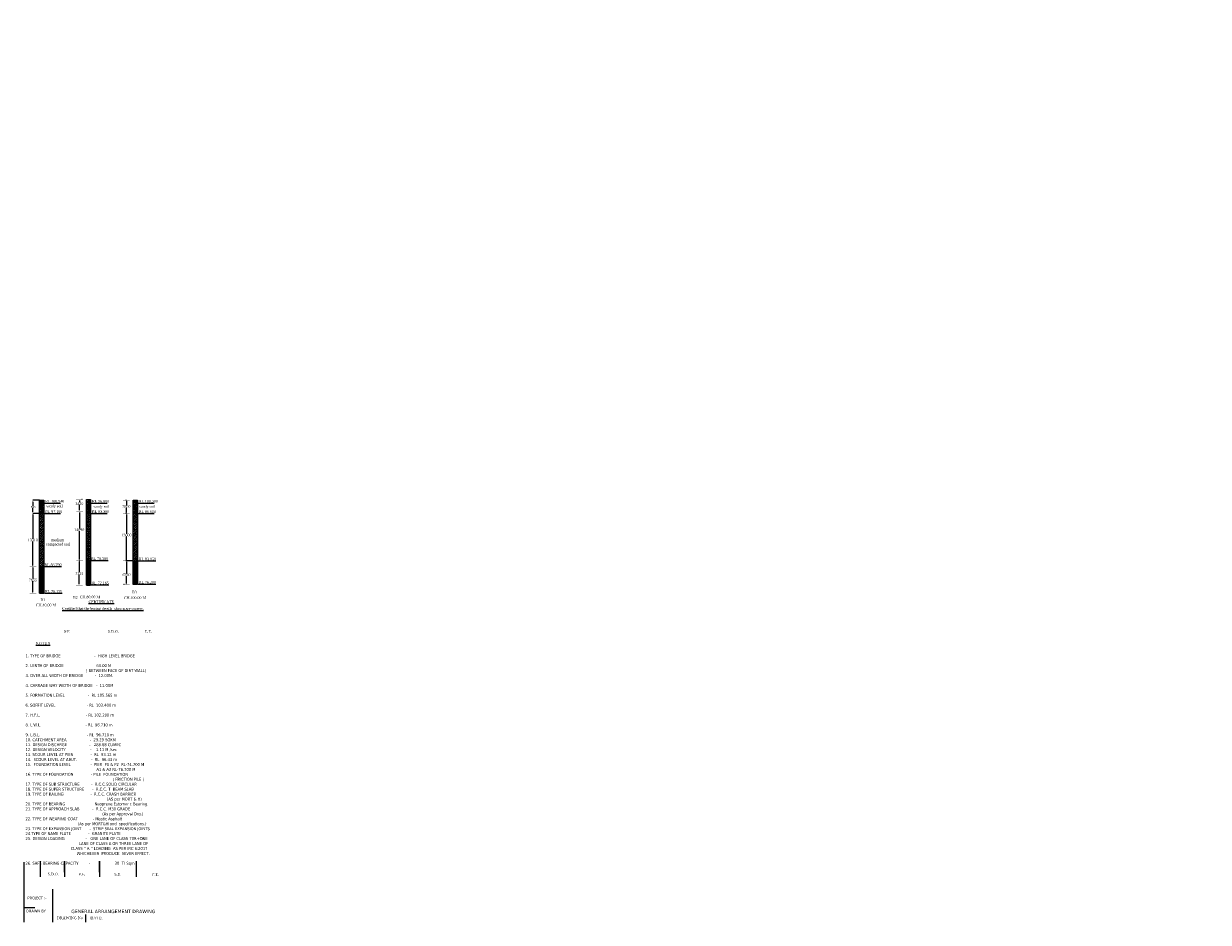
# Model space of a CAD drawing. Header units: millimetres. Extents: x -20950785 to 43207042, y -3207472 to 3168443.
# Tile 38 of 89: x 9451609 to 9791191, y -1181503 to -923762. Entities that reach past the tile are written whole.
import ezdxf

# ---------------------------------------------------------------- set-up
doc = ezdxf.new("R2010")
doc.units = ezdxf.units.MM
doc.header["$LTSCALE"] = 60
doc.header["$MEASUREMENT"] = 0
doc.linetypes.add('DOT2', pattern=[0.125, 0, -0.125])
doc.styles.add('style1', font='txt.shx', dxfattribs={"height": 1})
doc.dimstyles.get("Standard").update_dxf_attribs({"dimtxt": 400, "dimasz": 215, "dimexe": 0.18, "dimexo": 0.0625, "dimgap": 0.09, "dimtad": 0, "dimtih": 1, "dimtoh": 1, "dimdec": 0, "dimzin": 4, "dimdsep": 46, "dimtxsty": 'Standard', "dimblk": 'OPEN90', "dimcen": 0, "dimadec": 0, "dimazin": 1, "dimtfac": 1, "dimtdec": 0, "dimtix": 1, "dimtofl": 0, "dimtmove": 0, "dimatfit": 3, "dimldrblk": 'OPEN30', "dimfxl": 1, "dimtolj": 1, "dimtzin": 0, "dimarcsym": 0})

# ---------------------------------------------------------------- blocks, each defined once
blk = doc.blocks.new('*D299')
at = {"color": 0, "linetype": 'Continuous', "lineweight": -2, "transparency": 16777216}
for p, q in [((9481072, -1060393), (9481072, -1060393)), ((9481072, -1060693), (9481072, -1061835)), ((9481072, -1063943), (9481072, -1062599)), ((9481071, -1064243), (9481072, -1064243))]:
    blk.add_line(p, q, dxfattribs=at)
for points in [[(9481022, -1060693), (9481122, -1060693), (9481072, -1060393)], [(9481022, -1063943), (9481122, -1063943), (9481072, -1064243)]]:
    blk.add_solid(points, dxfattribs=at)
at = {"layer": 'Defpoints', "color": 0, "linetype": 'Continuous', "lineweight": -2, "transparency": 16777216}
for p in [(9481072, -1060393), (9481071, -1064243), (9481072, -1064243)]:
    blk.add_point(p, dxfattribs=at)
at = {"color": 0, "linetype": 'Continuous', "lineweight": 9, "transparency": 16777216, "insert": (9481072, -1062217), "char_height": 500, "attachment_point": 5}
blk.add_mtext('\\A1;{\\fTimes New Roman|b0|i0|c0|p18;\\H1.5x;3850}', dxfattribs=at)
blk = doc.blocks.new('*D300')
at = {"color": 0, "linetype": 'Continuous', "lineweight": -2, "transparency": 16777216}
for p, q in [((9481071, -1064243), (9481071, -1064243)), ((9481071, -1064543), (9481071, -1070060)), ((9481071, -1077543), (9481071, -1070823)), ((9481071, -1077843), (9481071, -1077843))]:
    blk.add_line(p, q, dxfattribs=at)
for points in [[(9481021, -1064543), (9481121, -1064543), (9481071, -1064243)], [(9481021, -1077543), (9481121, -1077543), (9481071, -1077843)]]:
    blk.add_solid(points, dxfattribs=at)
at = {"layer": 'Defpoints', "color": 0, "linetype": 'Continuous', "lineweight": -2, "transparency": 16777216}
for p in [(9481071, -1064243), (9481071, -1077843), (9481071, -1077843)]:
    blk.add_point(p, dxfattribs=at)
at = {"color": 0, "linetype": 'Continuous', "lineweight": 9, "transparency": 16777216, "insert": (9481071, -1070442), "char_height": 500, "attachment_point": 5}
blk.add_mtext('\\A1;{\\fTimes New Roman|b0|i0|c0|p18;\\H1.5x;13600}', dxfattribs=at)
blk = doc.blocks.new('*D333')
at = {"color": 0, "linetype": 'Continuous', "lineweight": -2, "transparency": 16777216}
for p, q in [((9482985, -1077843), (9481071, -1077843)), ((9481072, -1078143), (9481072, -1081413)), ((9481072, -1084292), (9481072, -1082178)), ((9481071, -1084592), (9481071, -1084592))]:
    blk.add_line(p, q, dxfattribs=at)
for points in [[(9481022, -1078143), (9481122, -1078143), (9481072, -1077843)], [(9481022, -1084292), (9481122, -1084292), (9481072, -1084592)]]:
    blk.add_solid(points, dxfattribs=at)
at = {"layer": 'Defpoints', "color": 0, "linetype": 'Continuous', "lineweight": -2, "transparency": 16777216}
for p in [(9481072, -1077843), (9482986, -1077843), (9481072, -1084592)]:
    blk.add_point(p, dxfattribs=at)
at = {"color": 0, "linetype": 'Continuous', "lineweight": 9, "transparency": 16777216, "insert": (9481072, -1081795), "char_height": 500, "attachment_point": 5}
blk.add_mtext('\\A1;{\\fTimes New Roman|b0|i0|c0|p18;\\H1.5x;6750}', dxfattribs=at)
blk = doc.blocks.new('*D301')
at = {"color": 0, "linetype": 'Continuous', "lineweight": -2, "transparency": 16777216}
for p, q in [((9467567, -1060209), (9467567, -1060209)), ((9467567, -1060509), (9467567, -1061042)), ((9467567, -1063330), (9467567, -1061806)), ((9467567, -1063630), (9467567, -1063630))]:
    blk.add_line(p, q, dxfattribs=at)
for points in [[(9467517, -1060509), (9467617, -1060509), (9467567, -1060209)], [(9467517, -1063330), (9467617, -1063330), (9467567, -1063630)]]:
    blk.add_solid(points, dxfattribs=at)
at = {"layer": 'Defpoints', "color": 0, "linetype": 'Continuous', "lineweight": -2, "transparency": 16777216}
for p in [(9467567, -1060209), (9467567, -1063630), (9467567, -1063630)]:
    blk.add_point(p, dxfattribs=at)
at = {"color": 0, "linetype": 'Continuous', "lineweight": 9, "transparency": 16777216, "insert": (9467567, -1061424), "char_height": 500, "attachment_point": 5}
blk.add_mtext('\\A1;{\\fTimes New Roman|b0|i0|c0|p18;\\H1.5x;3420}', dxfattribs=at)
blk = doc.blocks.new('*D302')
at = {"color": 0, "linetype": 'Continuous', "lineweight": -2, "transparency": 16777216}
for p, q in [((9467562, -1063632), (9467561, -1063632)), ((9467562, -1063932), (9467562, -1068520)), ((9467562, -1077423), (9467562, -1069285)), ((9467551, -1077723), (9467562, -1077723))]:
    blk.add_line(p, q, dxfattribs=at)
for points in [[(9467512, -1063932), (9467612, -1063932), (9467562, -1063632)], [(9467512, -1077423), (9467612, -1077423), (9467562, -1077723)]]:
    blk.add_solid(points, dxfattribs=at)
at = {"layer": 'Defpoints', "color": 0, "linetype": 'Continuous', "lineweight": -2, "transparency": 16777216}
for p in [(9467562, -1063632), (9467551, -1077723), (9467562, -1077723)]:
    blk.add_point(p, dxfattribs=at)
at = {"color": 0, "linetype": 'Continuous', "lineweight": 9, "transparency": 16777216, "insert": (9467562, -1068902), "char_height": 500, "attachment_point": 5}
blk.add_mtext('\\A1;{\\fTimes New Roman|b0|i0|c0|p18;\\H1.5x;14090}', dxfattribs=at)
blk = doc.blocks.new('*D303')
at = {"color": 0, "linetype": 'Continuous', "lineweight": -2, "transparency": 16777216}
for p, q in [((9467551, -1077723), (9467551, -1077723)), ((9467551, -1078023), (9467551, -1081116)), ((9467551, -1084547), (9467551, -1081881)), ((9467551, -1084847), (9467551, -1084847))]:
    blk.add_line(p, q, dxfattribs=at)
for points in [[(9467501, -1078023), (9467601, -1078023), (9467551, -1077723)], [(9467501, -1084547), (9467601, -1084547), (9467551, -1084847)]]:
    blk.add_solid(points, dxfattribs=at)
at = {"layer": 'Defpoints', "color": 0, "linetype": 'Continuous', "lineweight": -2, "transparency": 16777216}
for p in [(9467551, -1077723), (9467551, -1077723), (9467551, -1084847)]:
    blk.add_point(p, dxfattribs=at)
at = {"color": 0, "linetype": 'Continuous', "lineweight": 9, "transparency": 16777216, "insert": (9467551, -1081498), "char_height": 500, "attachment_point": 5}
blk.add_mtext('\\A1;{\\fTimes New Roman|b0|i0|c0|p18;\\H1.5x;7125}', dxfattribs=at)
blk = doc.blocks.new('*D304')
at = {"color": 0, "linetype": 'Continuous', "lineweight": -2, "transparency": 16777216}
for p, q in [((9454241, -1064243), (9454241, -1064243)), ((9454241, -1064543), (9454241, -1071479)), ((9454241, -1079178), (9454241, -1072242)), ((9454241, -1079478), (9454241, -1079478))]:
    blk.add_line(p, q, dxfattribs=at)
for points in [[(9454191, -1064543), (9454291, -1064543), (9454241, -1064243)], [(9454191, -1079178), (9454291, -1079178), (9454241, -1079478)]]:
    blk.add_solid(points, dxfattribs=at)
at = {"layer": 'Defpoints', "color": 0, "linetype": 'Continuous', "lineweight": -2, "transparency": 16777216}
for p in [(9454241, -1064243), (9454241, -1064243), (9454241, -1079478)]:
    blk.add_point(p, dxfattribs=at)
at = {"color": 0, "linetype": 'Continuous', "lineweight": 9, "transparency": 16777216, "insert": (9454241, -1071860), "char_height": 500, "attachment_point": 5}
blk.add_mtext('\\A1;{\\fTimes New Roman|b0|i0|c0|p18;\\H1.5x;13310}', dxfattribs=at)
blk = doc.blocks.new('*D305')
at = {"color": 0, "linetype": 'Continuous', "lineweight": -2, "transparency": 16777216}
for p, q in [((9454241, -1079478), (9454241, -1079478)), ((9454241, -1079778), (9454241, -1082923)), ((9454241, -1086833), (9454241, -1083688)), ((9454241, -1087133), (9454241, -1087133))]:
    blk.add_line(p, q, dxfattribs=at)
for points in [[(9454191, -1079778), (9454291, -1079778), (9454241, -1079478)], [(9454191, -1086833), (9454291, -1086833), (9454241, -1087133)]]:
    blk.add_solid(points, dxfattribs=at)
at = {"layer": 'Defpoints', "color": 0, "linetype": 'Continuous', "lineweight": -2, "transparency": 16777216}
for p in [(9454241, -1079478), (9454241, -1087133), (9454241, -1087133)]:
    blk.add_point(p, dxfattribs=at)
at = {"color": 0, "linetype": 'Continuous', "lineweight": 9, "transparency": 16777216, "insert": (9454241, -1083306), "char_height": 500, "attachment_point": 5}
blk.add_mtext('\\A1;{\\fTimes New Roman|b0|i0|c0|p18;\\H1.5x;7655}', dxfattribs=at)
blk = doc.blocks.new('*D336')
at = {"color": 0, "linetype": 'Continuous', "lineweight": -2, "ltscale": 2, "transparency": 16777216}
for p, q in [((9456155, -1060403), (9454240, -1060403)), ((9454240, -1060903), (9454240, -1062068)), ((9454240, -1063743), (9454240, -1062577)), ((9456155, -1064243), (9454240, -1064243))]:
    blk.add_line(p, q, dxfattribs=at)
for points in [[(9454157, -1060903), (9454324, -1060903), (9454240, -1060403)], [(9454157, -1063743), (9454324, -1063743), (9454240, -1064243)]]:
    blk.add_solid(points, dxfattribs=at)
at = {"layer": 'Defpoints', "color": 0, "linetype": 'Continuous', "lineweight": -2, "ltscale": 2, "transparency": 16777216}
for p in [(9456155, -1060403), (9454240, -1064243), (9456155, -1064243)]:
    blk.add_point(p, dxfattribs=at)
at = {"color": 0, "linetype": 'Continuous', "lineweight": 9, "ltscale": 2, "transparency": 16777216, "insert": (9454240, -1062323), "char_height": 500, "attachment_point": 5}
blk.add_mtext('\\A1;{\\fTimes New Roman|b0|i0|c0|p18;3840}', dxfattribs=at)

msp = doc.modelspace()

# ---------------------------------------------------------------- hatches: boundary and pattern name
at = {"linetype": 'Continuous', "lineweight": 9}
h = msp.add_hatch(dxfattribs=at)
h.set_pattern_fill('AR-CONC', color=256, scale=80)
h.set_pattern_definition([(50, (1943804.5, -831370.35), (573.808146, -50.201708), [60, -660]), (355, (1943804.5, -831370.35), (-111.001067, 601.753707), [48, -528]), (100.4514445, (1943852.3, -831374.54), (462.807077, 551.551993), [50.992154, -560.91369]), (46.1842, (1943804.5, -831210.35), (853.793065, -132.415425), [90, -990]), (96.635635, (1943875.65, -831221.4), (747.72956, 779.29488), [76.48827, -841.37101]), (351.184164, (1943804.5, -831210.35), (747.72956, 779.29488), [72, -792]), (21, (1943884.5, -831250.35), (477.525642, -322.095113), [60, -660]), (326, (1943884.5, -831250.35), (194.652266, 580.120036), [48, -528]), (71.451445, (1943924.3, -831277.2), (672.1779, 258.024922), [50.99215, -560.91369]), (37.5, (1943804.5, -831370.35), (9.727884, 266.315083), [0, -521.6, 0, -536, 0, -530]), (7.5, (1943804.5, -831370.35), (210.45563, 315.52937), [0, -305.6, 0, -509.6, 0, -202]), (327.5, (1943626.1, -831370.35), (427.057949, -18.0438974), [0, -200, 0, -624, 0, -828]), (317.5, (1943546.1, -831370.35), (466.548935, 80.083986), [0, -260, 0, -414.4, 0, -588])])
h.paths.add_polyline_path([(9457336.9, -1060401.2), (9456136.9, -1060401.2), (9456155.4, -1064242.6), (9457355.4, -1064242.6)])
h = msp.add_hatch(dxfattribs=at)
h.set_pattern_fill('AR-CONC', color=256, scale=80)
h.set_pattern_definition([(50, (1957230, -831370.35), (573.808146, -50.201708), [60, -660]), (355, (1957230, -831370.35), (-111.001067, 601.753707), [48, -528]), (100.4514445, (1957277.8, -831374.54), (462.807077, 551.551993), [50.992154, -560.91369]), (46.1842, (1957230, -831210.35), (853.793065, -132.415425), [90, -990]), (96.635635, (1957301.1, -831221.4), (747.72956, 779.29488), [76.48827, -841.37101]), (351.184164, (1957230, -831210.35), (747.72956, 779.29488), [72, -792]), (21, (1957310, -831250.35), (477.525642, -322.095113), [60, -660]), (326, (1957310, -831250.35), (194.652266, 580.120036), [48, -528]), (71.451445, (1957349.8, -831277.2), (672.1779, 258.024922), [50.99215, -560.91369]), (37.5, (1957229.98, -831370.35), (9.727884, 266.315083), [0, -521.6, 0, -536, 0, -530]), (7.5, (1957229.98, -831370.35), (210.45563, 315.52937), [0, -305.6, 0, -509.6, 0, -202]), (327.5, (1957051.58, -831370.35), (427.057949, -18.0438974), [0, -200, 0, -624, 0, -828]), (317.5, (1956971.6, -831370.35), (466.548935, 80.083986), [0, -260, 0, -414.4, 0, -588])])
h.paths.add_polyline_path([(9470780.9, -1060218.7), (9469580.9, -1060218.7), (9469580.9, -1063586.5), (9470780.9, -1063586.5)])
h = msp.add_hatch(dxfattribs=at)
h.set_pattern_fill('AR-CONC', color=256, scale=80)
h.set_pattern_definition([(50, (1970634.62, -831370.35), (573.808146, -50.201708), [60, -660]), (355, (1970634.6, -831370.35), (-111.001067, 601.753707), [48, -528]), (100.4514445, (1970682.44, -831374.54), (462.807077, 551.551993), [50.992154, -560.91369]), (46.1842, (1970634.6, -831210.35), (853.793065, -132.415425), [90, -990]), (96.635635, (1970705.8, -831221.4), (747.72956, 779.29488), [76.48827, -841.37101]), (351.184164, (1970634.6, -831210.35), (747.72956, 779.29488), [72, -792]), (21, (1970714.62, -831250.35), (477.525642, -322.095113), [60, -660]), (326, (1970714.6, -831250.35), (194.652266, 580.120036), [48, -528]), (71.451445, (1970754.4, -831277.2), (672.1779, 258.024922), [50.99215, -560.91369]), (37.5, (1970634.62, -831370.35), (9.727884, 266.315083), [0, -521.6, 0, -536, 0, -530]), (7.5, (1970634.62, -831370.35), (210.45563, 315.52937), [0, -305.6, 0, -509.6, 0, -202]), (327.5, (1970456.22, -831370.35), (427.057949, -18.0438974), [0, -200, 0, -624, 0, -828]), (317.5, (1970376.22, -831370.35), (466.548935, 80.083986), [0, -260, 0, -414.4, 0, -588])])
h.paths.add_polyline_path([(9484185.5, -1060389.6), (9482985.5, -1060389.6), (9482985.5, -1064242.6), (9484185.5, -1064242.6)])
h = msp.add_hatch(dxfattribs=at)
h.set_pattern_fill('ANSI33', color=256, scale=2000)
h.set_pattern_definition([(45, (1943804.5, -831370.35), (-353.55339, 353.55339), []), (45, (1944158.05, -831370.35), (-353.55339, 353.55339), [250, -125])])
h.paths.add_polyline_path([(9456155.4, -1079538.7), (9457355.4, -1079441.8), (9457355.4, -1064242.6), (9456155.4, -1064242.6)])
h = msp.add_hatch(dxfattribs=at)
h.set_pattern_fill('ANSI33', color=256, scale=2000)
h.set_pattern_definition([(45, (1957230, -831370.35), (-353.55339, 353.55339), []), (45, (1957583.54, -831370.35), (-353.55339, 353.55339), [250, -125])])
h.paths.add_polyline_path([(9470780.9, -1063586.5), (9469580.9, -1063586.5), (9469580.9, -1077842.6), (9470780.9, -1077842.6)])
h = msp.add_hatch(dxfattribs=at)
h.set_pattern_fill('ANSI33', color=256, scale=2000)
h.set_pattern_definition([(45, (1970634.6, -831370.35), (-353.55339, 353.55339), []), (45, (1970988.2, -831370.35), (-353.55339, 353.55339), [250, -125])])
h.paths.add_polyline_path([(9484185.5, -1064242.6), (9482985.5, -1064242.6), (9482985.5, -1077842.6), (9484185.5, -1077842.6)])
h = msp.add_hatch(dxfattribs=at)
h.set_pattern_fill('ANSI37', color=256, scale=2000)
h.set_pattern_definition([(45, (1993685.43, -834318.43), (-176.776695, 176.776695), []), (135, (1993685.43, -834318.43), (-176.776695, -176.776695), [])])
h.paths.add_polyline_path([(9457355.4, -1079441.8), (9456155.4, -1079538.7), (9456155.4, -1087120.2), (9457355.4, -1087120.2)])
h = msp.add_hatch(dxfattribs=at)
h.set_pattern_fill('ANSI37', color=256, scale=2000)
h.set_pattern_definition([(45, (1957229.98, -831370.35), (-176.776695, 176.776695), []), (135, (1957229.98, -831370.35), (-176.776695, -176.776695), [])])
h.paths.add_polyline_path([(9470780.9, -1077722.6), (9469580.9, -1077722.6), (9469580.9, -1084762.3), (9470780.9, -1084762.3)])
h = msp.add_hatch(dxfattribs=at)
h.set_pattern_fill('ANSI37', color=256, scale=2000)
h.set_pattern_definition([(45, (1970634.62, -831370.35), (-176.776695, 176.776695), []), (135, (1970634.62, -831370.35), (-176.776695, -176.776695), [])])
h.paths.add_polyline_path([(9484185.5, -1077842.6), (9482985.5, -1077842.6), (9482985.5, -1084560.2), (9484185.5, -1084560.2)])

# ---------------------------------------------------------------- linework, layer by layer
for p, q in [((9456136.9, -1060401.2), (9457336.9, -1060401.2)), ((9456155.4, -1087120.2), (9456136.9, -1060401.2)), ((9457336.9, -1060401.2), (9457355.4, -1087120.2)), ((9457641, -1061242.6), (9462136.6, -1061242.6)), ((9469580.9, -1060209.1), (9470780.9, -1060209.1)), ((9469580.9, -1084785.3), (9469580.9, -1060209.1)), ((9470780.9, -1060209.1), (9470780.9, -1084785.3)), ((9471066.5, -1061242.6), (9475562, -1061242.6)), ((9482985.5, -1060393.2), (9484185.5, -1060393.2)), ((9482985.5, -1084589.6), (9482985.5, -1060393.2)), ((9484185.5, -1060393.2), (9484185.5, -1084589.6)), ((9484471.1, -1061242.6), (9488966.7, -1061242.6)), ((9456155.4, -1064242.6), (9457355.4, -1064242.6)), ((9457641, -1064242.6), (9462136.6, -1064242.6)), ((9469580.9, -1063586.5), (9470780.9, -1063586.5)), ((9471066.5, -1064242.6), (9475562, -1064242.6)), ((9482985.5, -1064242.6), (9484185.5, -1064242.6)), ((9484471.1, -1064242.6), (9488966.7, -1064242.6)), ((9456155.4, -1079477), (9457355.4, -1079477)), ((9457425, -1079477), (9462479.5, -1079477)), ((9469580.9, -1077722.6), (9470780.9, -1077722.6)), ((9470798.7, -1077723.6), (9475853.2, -1077721.7)), ((9482985.5, -1077842.6), (9484185.5, -1077842.6)), ((9484471.1, -1077842.6), (9489525.7, -1077842.6)), ((9469580.9, -1084785.3), (9470780.9, -1084785.3)), ((9470780.9, -1084785.3), (9469580.9, -1084785.3)), ((9470930, -1084693), (9475984.5, -1084693)), ((9484185.5, -1084589.6), (9482985.5, -1084589.6)), ((9484471.1, -1084486.7), (9489525.7, -1084486.7)), ((9456155.4, -1087120.2), (9457355.4, -1087120.2)), ((9457573.8, -1087110.6), (9462628.4, -1087110.6)), ((9451613.3, -1164243.6, -6141.1), (9451613.3, -1181503.4, -6141.1)), ((9456314.2, -1163934.4, -6141.1), (9456314.2, -1168471, -6141.1)), ((9463261, -1167150, -6141.1), (9463261, -1163934.4, -6141.1)), ((9463261, -1163934.4, -6141.1), (9463261, -1168471, -6141.1)), ((9473386, -1167150, -6141.1), (9473386, -1163934.4, -6141.1)), ((9473386, -1163934.4, -6141.1), (9473386, -1168471, -6141.1)), ((9483847.7, -1163934.4, -6141.1), (9483847.7, -1168471, -6141.1)), ((9459857.6, -1171983), (9459857.6, -1181503.4)), ((9451613.3, -1177280, -3244), (9454815.9, -1177280, -2060.9)), ((9469345.1, -1179305, -6141.1), (9469345.1, -1181503.4, -6141.1))]:
    msp.add_line(p, q, dxfattribs=at)
at = {"linetype": 'DOT2', "lineweight": 9, "ltscale": 2}
for p, q in [((9468474.4, -1060209.1), (9466659.2, -1060209.1)), ((9481978.4, -1060393.2), (9480163.2, -1060393.2)), ((9468573.8, -1063645.5), (9466758.6, -1063645.5)), ((9481978.4, -1064242.6), (9480163.2, -1064242.6)), ((9455148.3, -1079477.8), (9453333.1, -1079477.8)), ((9468573.8, -1077722.6), (9466758.6, -1077722.6)), ((9481978.4, -1077842.6), (9480163.2, -1077842.6)), ((9468458.6, -1084847.2), (9466643.5, -1084847.2)), ((9481978.8, -1084594.2), (9480163.6, -1084594.2)), ((9455148.3, -1087133.3), (9453333.1, -1087133.3))]:
    msp.add_line(p, q, dxfattribs=at)

# ---------------------------------------------------------------- texts
at = {"color": 1, "linetype": 'Continuous', "attachment_point": 1}
for s, insert, char_height, width in [('\\pi3810.83777;{\\fTimes New Roman|b0|i0|c0|p18; Rock\\P\\pi2906.08624;\\H0.66667x;( C.R.58.20% )\\H1.5x; \\P\\pi0;      }', (8101408.7, -925429.9), 750, 10242.62), ('\\pi3810.83777;{\\fTimes New Roman|b0|i0|c0|p18; Rock\\P\\pi2906.08624;\\H0.66667x;( C.R.58.20% )\\H1.5x; \\P\\pi0;      }', (8113413.8, -923826), 750, 10242.62), ('\\pi3810.83777;{\\fTimes New Roman|b0|i0|c0|p18; Rock\\P\\pi2906.08624;\\H0.66667x;( C.R.58.20% )\\H1.5x; \\P\\pi0;      }', (8123978, -926871.8), 750, 10242.62), ('\\pi175.74291;{\\Fitalic|c0;\\LCertified that the boring details  \\P\\pi6437.64767;shown are correct.}', (8104183.5, -939065.2), 1000, 28256.248)]:
    msp.add_mtext(s, dxfattribs=dict(at, insert=insert, char_height=char_height, width=width))
at = {"linetype": 'Continuous', "lineweight": 9, "char_height": 750, "attachment_point": 1}
for s, insert in [('{\\fTimes New Roman|b0|i0|c0|p18; RL 100.940}', (9457491.9, -1060341.8)), ('{\\fTimes New Roman|b0|i0|c0|p18;sandy soil}', (9458156, -1061685.8)), ('{\\fTimes New Roman|b0|i0|c0|p18; RL 96.800}', (9470917.4, -1060341.8)), ('{\\fTimes New Roman|b0|i0|c0|p18;sandy soil}', (9471581.5, -1061844.2)), ('{\\fTimes New Roman|b0|i0|c0|p18; RL 100.500}', (9484322.1, -1060341.8)), ('{\\fTimes New Roman|b0|i0|c0|p18;sandy soil}', (9484725.9, -1061844.2)), ('{\\fTimes New Roman|b0|i0|c0|p18; RL 97.100}', (9457491.9, -1063341.8)), ('{\\fTimes New Roman|b0|i0|c0|p18; RL 93.380}', (9470917.4, -1063341.8)), ('{\\fTimes New Roman|b0|i0|c0|p18; RL 96.650}', (9484322.1, -1063341.8)), ('{\\fTimes New Roman|b0|i0|c0|p18; RL 83.790}', (9457275.9, -1078576.3)), ('{\\fTimes New Roman|b0|i0|c0|p18; RL 79.290}', (9470649.6, -1076820.9)), ('{\\fTimes New Roman|b0|i0|c0|p18; RL 83.050}', (9484322.1, -1076941.8)), ('{\\fTimes New Roman|b0|i0|c0|p18; RL 76.135}', (9457424.8, -1086209.8)), ('{\\fTimes New Roman|b0|i0|c0|p18; RL 72.165}', (9470780.9, -1083792.2)), ('{\\fTimes New Roman|b0|i0|c0|p18;B3}', (9482655, -1086401.5)), ('{\\fTimes New Roman|b0|i0|c0|p18; RL 76.300}', (9484322.1, -1083585.9)), ('{\\fTimes New Roman|b0|i0|c0|p18;B1}', (9456419.5, -1088613.8)), ('{\\fTimes New Roman|b0|i0|c0|p18;B2}', (9465757.7, -1087935.5)), ('{\\fTimes New Roman|b0|i0|c0|p18;CH.80.00 M}', (9467715.4, -1087824.6)), ('{\\fTimes New Roman|b0|i0|c0|p18;\\LCERTIFICATE}', (9470210.5, -1089197.9)), ('{\\fTimes New Roman|b0|i0|c0|p18;CH.100.00 M}', (9480340.3, -1088047.2)), ('{\\fTimes New Roman|b0|i0|c0|p18;CH.40.00 M}', (9455119.4, -1090134.2))]:
    msp.add_mtext(s, dxfattribs=dict(at, insert=insert))
for s, insert, width in [('\\pi3313.63157;{\\fTimes New Roman|b0|i0|c0|p18;medium \\P\\pi1814.9834;compacted soil\\H1.00001x;\\P\\pi0;      }', (9456155.4, -1071439.6), 10242.62), ('\\pi2917.05681;{\\fTimes New Roman|b0|i0|c0|p18;\\LCertified that the boring details  shown are correct.}', (9459748.4, -1091128.9), 28256.248)]:
    msp.add_mtext(s, dxfattribs=dict(at, insert=insert, width=width))
at = {"linetype": 'Continuous', "char_height": 750, "attachment_point": 1}
for s, insert, width in [('\\pi3810.83777;{\\fTimes New Roman|b0|i0|c0|p18; Rock\\P\\pi2906.08624;\\H0.66667x;( C.R.58.20% )\\H1.5x; \\P\\pi0;      }', (8112822.4, -1077953.8), 10242.62), ('\\pi3810.83777;{\\fTimes New Roman|b0|i0|c0|p18; Rock\\P\\pi2906.08624;\\H0.66667x;( C.R.58.20% )\\H1.5x; \\P\\pi0;      }', (8125895.6, -1079557.7), 10242.62), ('\\pi3810.83777;{\\fTimes New Roman|b0|i0|c0|p18; Rock\\P\\pi2906.08624;\\H0.66667x;( C.R.58.20% )\\H1.5x; \\P\\pi0;      }', (8099017.9, -1080999.6), 10242.62), ('\\pi2917.05681;{\\fTimes New Roman|b0|i0|c0|p18;\\LCertified that the boring details  shown are correct.}', (8104183.5, -1091128.9), 28256.248)]:
    msp.add_mtext(s, dxfattribs=dict(at, insert=insert, width=width))
at = {"linetype": 'Continuous', "lineweight": 9, "attachment_point": 1, "style": 'style1'}
for s, insert, char_height in [('{\\fTimes New Roman|b0|i0|c0|p18;\\H0.90422x;S/E \\H1.10592x;                      }', (9463125.8, -1097683.7), 829.44), ('{\\fTimes New Roman|b0|i0|c0|p18;\\H0.90422x;S.D.O. \\H1.10592x;                        }', (9475727.9, -1097683.7), 829.44), ('{\\fTimes New Roman|b0|i0|c0|p18;\\H0.90422x;E.E.  \\H1.10592x;                      }', (9486379.7, -1097683.7), 829.44), ('{\\fTimes New Roman|b0|i0|c0|p18;\\LNOTE S}', (9455101.6, -1101094.5, -6141.1), 777.6), ('{\\fTimes New Roman|b0|i0|c0|p18;\\H0.96451x;S.D.O.     \\H1.0368x;                    }', (9458471.3, -1167289.2, 10733.9), 777.6), ('{\\fTimes New Roman|b0|i0|c0|p18;\\H0.96451x;E.E.  \\H1.0368x;                       }', (9467327.4, -1167323.5, -6141.1), 777.6), ('{\\fTimes New Roman|b0|i0|c0|p18;\\H0.96451x;S.E. \\H1.0368x;                        }', (9477580.6, -1167362.8, -6141.1), 777.6), ('{\\fTimes New Roman|b0|i0|c0|p18;\\H0.96451x;C.E.\\H1.0368x;                         }', (9488394.8, -1167481.7, -6141.1), 777.6), ('{\\fVerdana|b0|i0|c0|p34;\\H0.96451x;PROJECT :-    \\fTimes New Roman|b0|i0|c0|p18;\\H1.0368x;                   }', (9452681.7, -1174142.2, -23016.1), 777.6), ('{\\fVerdana|b0|i0|c0|p34;\\H0.96451x;DRAWN BY  \\fTimes New Roman|b0|i0|c0|p18; \\H1.0368x;                     }', (9452314, -1177895.5, 10733.9), 777.6), ('{\\fVerdana|b0|i0|c0|p34;GENERAL ARRANGEMENT DRAWING       \\fTimes New Roman|b0|i0|c0|p18;                }', (9465240.3, -1177900.3, -6141.1), 972), ('{\\fTimes New Roman|b0|i0|c0|p18;DRAWING No                      }', (9461108.4, -1179825.4, -6141.1), 777.6), ('{\\fTimes New Roman|b0|i0|c0|p18;DATE:                       }', (9470717.5, -1179871.3, 10733.9), 777.6)]:
    msp.add_mtext(s, dxfattribs=dict(at, insert=insert, char_height=char_height))
for s, insert, char_height, width in [("{\\fTahoma|b0|i0|c0|p34;\\H1.4575x;1. TYPE OF BRIDGE                             -  HIGH LEVEL BRIDGE\\P \\P2. LENTH OF BRIDGE                          - 60.00 M \\P                                                    ( BETWEEN FACE OF DIRT WALL)  \\P3. OVER ALL WIDTH OF BRIDGE          -  12.00M.\\P\\P4. CARRAGE WAY WIDTH OF BRIDGE   -  11.00M             \\P\\P5. FORMATION LEVEL                    -  RL 105.565 m\\P\\P6. SOFFIT LEVEL                           - RL  103.400 m\\P\\P7. H.F.L.                                       - RL 102.200 m\\P\\P8. L.W.L.                                      - RL  96.710 m\\P\\P9. L.B.L.                                        - RL  96.710 m\\P10. CATCHMENT AREA                    -  29.29 SQKM\\P11. DESIGN DISCHRGE                   -   288.68 CUMEC\\P12. DESIGN VELOCITY                     -    1.11 M /sec\\P13. SCOUR LEVEL AT PIER               -  RL  93.12 m \\P14.  SCOUR LEVEL AT ABUT.            -  RL  96.43 m\\P15.  FOUNDATION LEVEL                 -  PIER  P1 & P2  RL-74.700 M\\P                                                  ^I     A1 & A2 RL-76.700 M\\P16. TYPE OF FOUNDATION               - PILE  FOUNDATION \\P                                                                           ( FRICTION PILE ) \\P17. TYPE OF SUB STRUCTURE          -  R.C.C.SOLID CIRCULAR             \\P18. TYPE OF SUPER STRUCTURE       -  R.C.C. T  BEAM SLAB \\P19. TYPE OF RAILING                       -  R.C.C. CRASH BARRIER \\P                                                                      (AS per MORT & H)\\P20. TYPE OF BEARING                      -  Neoprene Estomeric Bearing.\\P21. TYPE OF APPROACH SLAB           -  R.C.C. M30 GRADE \\P                                                                  (As per Approval Drg.)\\P22. TYPE OF WEARING COAT             - Mastic Asphalt \\P                                             (As per MORT&H and  specifications.)\\P23. TYPE OF EXPANSION JOINT       -  STRIP SEAL EXPANSION JOINTS  \\P24.TYPE OF NAME PLATE               -  GRANITE PLATE \\P25. DESIGN LOADING                  -   ONE LANE OF CLASS 70R+ONE                                                                                                                     \\P                                              LANE OF CLASS A OR THREE LANE OF\\P                                       CLASS '' A '' LOADING  AS PER IRC 6:2017\\P                                            WHICHEVER  PRODUCE  SEVER EFFECT.\\P \\P26. SAFE BEARING CAPACITY         -                     30  T/ Sqm\\H0.68611x;\\P      }", (9452123.8, -1104623.5, 17483.9), 583.2, 41649.727), ('\\pi6024.46095;{\\fTimes New Roman|b0|i0|c0|p18;\\LELEVATION OF PIER \\P\\pi3569.25186;ALONG CURRENT DIRECTION  }', (9385850.9, -1147123.6), 750, 22678.698)]:
    msp.add_mtext(s, dxfattribs=dict(at, insert=insert, char_height=char_height, width=width))
at = {"linetype": 'Continuous', "insert": (8030285.9, -1147123.6), "char_height": 750, "width": 22678.698, "attachment_point": 1, "style": 'style1'}
msp.add_mtext('\\pi6024.46095;{\\fTimes New Roman|b0|i0|c0|p18;\\LELEVATION OF PIER \\P\\pi3569.25186;ALONG CURRENT DIRECTION  }', dxfattribs=at)

# ---------------------------------------------------------------- dimensions: what is measured, and where the dimension line sits
at = {"linetype": 'Continuous', "lineweight": 9, "ltscale": 2}
dim = msp.add_linear_dim(base=(9454240.3, -1064242.6), p1=(9456155.4, -1060402.9), p2=(9456155.4, -1064242.6), angle=90, text='{\\fTimes New Roman|b0|i0|c0|p18;<>}', dimstyle='Standard', override={"dimtxt": 500, "dimasz": 500, "dimfxl": 300}, dxfattribs=at)
dim.commit()
dim.dimension.update_dxf_attribs({"geometry": '*D336', "text_midpoint": (9454240.3, -1062322.8)})
at = {"linetype": 'Continuous', "lineweight": 9}
for base, p1, p2, picture, middle in [((9467566.8406, -1063629.5513), (9467566.8406, -1060209.0643), (9467566.8406, -1063629.5513), '*D301', (9467566.8406, -1061423.9268)), ((9481071.5603, -1064242.6407), (9481071.5603, -1060393.1114), (9481070.6203, -1064242.6407), '*D299', (9481071.5603, -1062217.0332)), ((9467561.6, -1077722.6), (9467561.6, -1063632.5), (9467551.2, -1077722.6), '*D302', (9467561.6, -1068902.4)), ((9481070.8, -1077842.6), (9481070.8, -1064242.6), (9481070.8, -1077842.6), '*D300', (9481070.8, -1070441.9)), ((9467551.2, -1077722.6), (9467551.2, -1084847.2), (9467551.2, -1077722.6), '*D303', (9467551.2, -1081498.4)), ((9481071.5, -1077842.6), (9481071.5, -1084592.3), (9482985.5, -1077842.6), '*D333', (9481071.5, -1081795.3))]:
    dim = msp.add_linear_dim(base=base, p1=p1, p2=p2, angle=90, text='{\\fTimes New Roman|b0|i0|c0|p18;\\H1.5x;<>}', dimstyle='Standard', override={"dimtxt": 500, "dimasz": 300, "dimfxl": 300}, dxfattribs=at)
    dim.commit()
    dim.dimension.update_dxf_attribs({"geometry": picture, "text_midpoint": middle, "dimtype": 160})
for base, p1, p2, text, picture, middle in [((9454240.7, -1064242.6), (9454240.7, -1079477.8), (9454240.7, -1064242.6), '{\\fTimes New Roman|b0|i0|c0|p18;\\H1.5x;13310}', '*D304', (9454240.7, -1071860.2)), ((9454240.6744, -1087133.3054), (9454240.6744, -1079477.8361), (9454240.6744, -1087133.3054), '{\\fTimes New Roman|b0|i0|c0|p18;\\H1.5x;<>}', '*D305', (9454240.6744, -1083305.5708))]:
    dim = msp.add_linear_dim(base=base, p1=p1, p2=p2, angle=90, text=text, dimstyle='Standard', override={"dimtxt": 500, "dimasz": 300, "dimfxl": 300}, dxfattribs=at)
    dim.commit()
    dim.dimension.update_dxf_attribs({"geometry": picture, "text_midpoint": middle})

doc.saveas('drawing.dxf')
